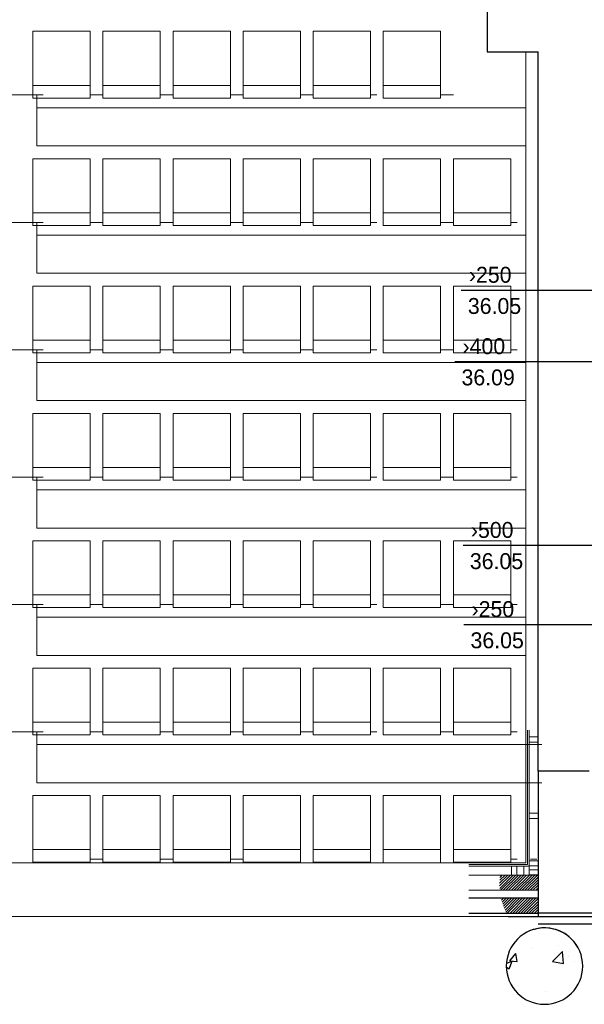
# Model space of a CAD drawing. Header units: millimetres. Extents: x 0 to 84060, y 0 to 52805.
# Tile 17 of 60: x 37014 to 41445, y 6191 to 13922. Entities that reach past the tile are written whole.
import ezdxf
from ezdxf.enums import TextEntityAlignment as Align

# ---------------------------------------------------------------- set-up
doc = ezdxf.new("R2010")
doc.units = ezdxf.units.MM
doc.header["$LTSCALE"] = 50
doc.header["$MEASUREMENT"] = 0
doc.linetypes.add('CENTRUMLINJE', pattern=[27, 20, -3, 1, -3])
doc.layers.get('0').update_dxf_attribs({"linetype": 'CONTINUOUS'})
for name, color, linetype in [('20601A200D001$0$A12-HEL2', 251, 'CONTINUOUS'), ('20601A200D001$0$A12-HEL4', 251, 'CONTINUOUS'), ('20601A200D001$0$A24-HEL1', 252, 'CONTINUOUS'), ('20601A200D001$0$A24-SKR1', 251, 'CONTINUOUS'), ('V061-', 1, 'CONTINUOUS'), ('xref', 7, 'CENTRUMLINJE')]:
    doc.layers.add(name, color=color, linetype=linetype)
doc.styles.add('FISO', font='fiso')

# ---------------------------------------------------------------- blocks, each defined once
blk = doc.blocks.new('*X352')
at = {"color": 0}
for p, q in [((65004.3, 7837.1), (65004.3, 7837.1)), ((65216.1, 7855.3), (65216.1, 7855.3)), ((64831.5, 7733), (64881, 7789.4)), ((64831.5, 7733), (64891.2, 7726.4)), ((64891.2, 7726.4), (64881, 7789.3)), ((65166.4, 7726.7), (65246, 7806.1)), ((65255, 7710.9), (65246, 7806.1)), ((65295.3, 7769.7), (65295.3, 7769.7)), ((64805.1, 7684.6), (64828.2, 7668.2)), ((64805.8, 7712.4), (64849.8, 7728.2)), ((64828.2, 7668.1), (64849.8, 7728.1)), ((65166.4, 7726.7), (65255, 7710.9)), ((65342.2, 7728.8), (65342.2, 7728.8)), ((65112.4, 7490.1), (65112.4, 7490.1))]:
    blk.add_line(p, q, dxfattribs=at)
blk = doc.blocks.new('20601A200D001')
at = {"layer": '20601A200D001$0$A12-HEL2', "color": 7, "linetype": 'Continuous', "lineweight": 0, "ltscale": 1000}
for points in [[(138977.15625, 13670.83887), (138977.15625, 7301.83887)], [(138977.15625, 7544.46191), (138977.15625, 7301.83887)], [(138977.15625, 7301.83887), (130186.89844, 7301.83887)], [(138977.15625, 7301.83887), (138799.1875, 7301.83887)], [(139101.25, 6880.83887), (129839.45312, 6880.83887)], [(139101.25, 6880.83887), (138837.82812, 6880.83887)]]:
    blk.add_lwpolyline(points, dxfattribs=at)
at = {"layer": '20601A200D001$0$A12-HEL4'}
for p, q in [((138673.15156, 14120.83904), (138673.15156, 13670.83904)), ((138673.15156, 13670.83904), (139073.15156, 13670.83904)), ((139073.15156, 8020.83904), (139073.15156, 13670.83904)), ((139473.15156, 8020.83904), (139073.15156, 8020.83904)), ((139073.15156, 8020.83904), (139073.15156, 6880.83904)), ((139073.15156, 7600.76961), (139073.15156, 6880.83904)), ((139073.15156, 6880.83904), (139587.96632, 6880.83904)), ((139073.15156, 6880.83904), (139727.07814, 6880.83904)), ((139073.15156, 6823.57851), (153748.15156, 6823.57851))]:
    blk.add_line(p, q, dxfattribs=at)
blk.add_lwpolyline([(138823.15156, 6490.83904, 1), (139423.15156, 6490.83904, 1)], format="xyb", close=True, dxfattribs=at)
blk.add_lwpolyline([(138823.15156, 6490.83904, 1), (139423.15156, 6490.83904, 1)], format="xyb", close=True, dxfattribs=at)
blk.add_lwpolyline([(139387.23988, 6633.16739, 0.4427726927), (138956.03703, 6739.98305, 0.4427726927)], format="xyb", dxfattribs=at)
blk.add_lwpolyline([(139387.23988, 6633.16739, 0.4427726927), (138956.03703, 6739.98305, 0.4427726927)], format="xyb", dxfattribs=at)
at = {"layer": '20601A200D001$0$A24-HEL1'}
for p, q in [((138528.13995, 7025.83904), (139073.15156, 7025.83904)), ((138528.13995, 6905.83904), (139073.15156, 6905.83904)), ((139740.40633, 6905.83904), (139073.15156, 6905.83904)), ((138837.83343, 6880.83904), (139073.15156, 6880.83904))]:
    blk.add_line(p, q, dxfattribs=at)
at = {"layer": '20601A200D001$0$A24-HEL1', "linetype": 'Continuous', "lineweight": 0, "ltscale": 1000}
for points in [[(135107.79688, 13305.83887), (135107.79688, 13830.83887)], [(135107.79688, 13830.83887), (135557.79688, 13830.83887)], [(135557.79688, 13305.83887), (135557.79688, 13830.83887)], [(135657.79688, 13305.83887), (135657.79688, 13830.83887)], [(135657.79688, 13830.83887), (136107.79688, 13830.83887)], [(136107.79688, 13305.83887), (136107.79688, 13830.83887)], [(136207.79688, 13305.83887), (136207.79688, 13830.83887)], [(136207.79688, 13830.83887), (136657.79688, 13830.83887)], [(136657.79688, 13305.83887), (136657.79688, 13830.83887)], [(136757.79688, 13305.83887), (136757.79688, 13830.83887)], [(136757.79688, 13830.83887), (137207.79688, 13830.83887)], [(137207.79688, 13305.83887), (137207.79688, 13830.83887)], [(137307.79688, 13305.83887), (137307.79688, 13830.83887)], [(137307.79688, 13830.83887), (137757.79688, 13830.83887)], [(137757.79688, 13305.83887), (137757.79688, 13830.83887)], [(137857.79688, 13305.83887), (137857.79688, 13830.83887)], [(137857.79688, 13830.83887), (138307.79688, 13830.83887)], [(138307.79688, 13305.83887), (138307.79688, 13830.83887)], [(135107.79688, 13405.83887), (135557.79688, 13405.83887)], [(135657.79688, 13405.83887), (136107.79688, 13405.83887)], [(136207.79688, 13405.83887), (136657.79688, 13405.83887)], [(136757.79688, 13405.83887), (137207.79688, 13405.83887)], [(137307.79688, 13405.83887), (137757.79688, 13405.83887)], [(137857.79688, 13405.83887), (138307.79688, 13405.83887)], [(135138.35938, 13330.83887), (134148.35938, 13330.83887)], [(135107.79688, 13305.83887), (135557.79688, 13305.83887)], [(135138.35938, 13030.83887), (135138.35938, 13330.83887)], [(135138.35938, 13330.83887), (135188.35938, 13330.83887)], [(135557.79688, 13330.83887), (135657.79688, 13330.83887)], [(135657.79688, 13305.83887), (136107.79688, 13305.83887)], [(136107.79688, 13330.83887), (136207.79688, 13330.83887)], [(136207.79688, 13305.83887), (136657.79688, 13305.83887)], [(136657.79688, 13330.83887), (136757.79688, 13330.83887)], [(136757.79688, 13305.83887), (137207.79688, 13305.83887)], [(137207.79688, 13330.83887), (137307.79688, 13330.83887)], [(137307.79688, 13305.83887), (137757.79688, 13305.83887)], [(137757.79688, 13330.83887), (137807.79688, 13330.83887)], [(137857.79688, 13305.83887), (138307.79688, 13305.83887)], [(138307.79688, 13330.83887), (138407.79688, 13330.83887)], [(135138.35938, 12930.83887), (135138.35938, 13230.83887)], [(135138.35938, 13230.83887), (138977.15625, 13230.83887)], [(135138.35938, 12930.83887), (138977.15625, 12930.83887)], [(135107.79688, 12305.83887), (135107.79688, 12830.83887)], [(135107.79688, 12830.83887), (135557.79688, 12830.83887)], [(135557.79688, 12305.83887), (135557.79688, 12830.83887)], [(135657.79688, 12305.83887), (135657.79688, 12830.83887)], [(135657.79688, 12830.83887), (136107.79688, 12830.83887)], [(136107.79688, 12305.83887), (136107.79688, 12830.83887)], [(136207.79688, 12305.83887), (136207.79688, 12830.83887)], [(136207.79688, 12830.83887), (136657.79688, 12830.83887)], [(136657.79688, 12305.83887), (136657.79688, 12830.83887)], [(136757.79688, 12305.83887), (136757.79688, 12830.83887)], [(136757.79688, 12830.83887), (137207.79688, 12830.83887)], [(137207.79688, 12305.83887), (137207.79688, 12830.83887)], [(137307.79688, 12305.83887), (137307.79688, 12830.83887)], [(137307.79688, 12830.83887), (137757.79688, 12830.83887)], [(137757.79688, 12305.83887), (137757.79688, 12830.83887)], [(137857.79688, 12305.83887), (137857.79688, 12830.83887)], [(137857.79688, 12830.83887), (138307.79688, 12830.83887)], [(138307.79688, 12305.83887), (138307.79688, 12830.83887)], [(138407.79688, 12830.83887), (138857.79688, 12830.83887)], [(138407.79688, 12305.83887), (138407.79688, 12830.83887)], [(138857.79688, 12305.83887), (138857.79688, 12830.83887)], [(135107.79688, 12405.83887), (135557.79688, 12405.83887)], [(135657.79688, 12405.83887), (136107.79688, 12405.83887)], [(136207.79688, 12405.83887), (136657.79688, 12405.83887)], [(136757.79688, 12405.83887), (137207.79688, 12405.83887)], [(137307.79688, 12405.83887), (137757.79688, 12405.83887)], [(137857.79688, 12405.83887), (138307.79688, 12405.83887)], [(138407.79688, 12405.83887), (138857.79688, 12405.83887)], [(135138.35938, 12330.83887), (134148.35938, 12330.83887)], [(135107.79688, 12305.83887), (135557.79688, 12305.83887)], [(135138.35938, 12030.83887), (135138.35938, 12330.83887)], [(135138.35938, 12330.83887), (135188.35938, 12330.83887)], [(135557.79688, 12330.83887), (135657.79688, 12330.83887)], [(135657.79688, 12305.83887), (136107.79688, 12305.83887)], [(136107.79688, 12330.83887), (136207.79688, 12330.83887)], [(136207.79688, 12305.83887), (136657.79688, 12305.83887)], [(136657.79688, 12330.83887), (136757.79688, 12330.83887)], [(136757.79688, 12305.83887), (137207.79688, 12305.83887)], [(137207.79688, 12330.83887), (137307.79688, 12330.83887)], [(137307.79688, 12305.83887), (137757.79688, 12305.83887)], [(137757.79688, 12330.83887), (137807.79688, 12330.83887)], [(137857.79688, 12305.83887), (138307.79688, 12305.83887)], [(138307.79688, 12330.83887), (138407.79688, 12330.83887)], [(138407.79688, 12305.83887), (138857.79688, 12305.83887)], [(138857.79688, 12330.83887), (138907.79688, 12330.83887)], [(135138.35938, 11930.83887), (135138.35938, 12230.83887)], [(135138.35938, 12230.83887), (138977.15625, 12230.83887)], [(135138.35938, 11930.83887), (138977.15625, 11930.83887)], [(135107.79688, 11305.83887), (135107.79688, 11830.83887)], [(135107.79688, 11830.83887), (135557.79688, 11830.83887)], [(135557.79688, 11305.83887), (135557.79688, 11830.83887)], [(135657.79688, 11305.83887), (135657.79688, 11830.83887)], [(135657.79688, 11830.83887), (136107.79688, 11830.83887)], [(136107.79688, 11305.83887), (136107.79688, 11830.83887)], [(136207.79688, 11305.83887), (136207.79688, 11830.83887)], [(136207.79688, 11830.83887), (136657.79688, 11830.83887)], [(136657.79688, 11305.83887), (136657.79688, 11830.83887)], [(136757.79688, 11305.83887), (136757.79688, 11830.83887)], [(136757.79688, 11830.83887), (137207.79688, 11830.83887)], [(137207.79688, 11305.83887), (137207.79688, 11830.83887)], [(137307.79688, 11305.83887), (137307.79688, 11830.83887)], [(137307.79688, 11830.83887), (137757.79688, 11830.83887)], [(137757.79688, 11305.83887), (137757.79688, 11830.83887)], [(137857.79688, 11305.83887), (137857.79688, 11830.83887)], [(137857.79688, 11830.83887), (138307.79688, 11830.83887)], [(138307.79688, 11305.83887), (138307.79688, 11830.83887)], [(138407.79688, 11830.83887), (138857.79688, 11830.83887)], [(138407.79688, 11305.83887), (138407.79688, 11830.83887)], [(138857.79688, 11305.83887), (138857.79688, 11830.83887)], [(135107.79688, 11405.83887), (135557.79688, 11405.83887)], [(135657.79688, 11405.83887), (136107.79688, 11405.83887)], [(136207.79688, 11405.83887), (136657.79688, 11405.83887)], [(136757.79688, 11405.83887), (137207.79688, 11405.83887)], [(137307.79688, 11405.83887), (137757.79688, 11405.83887)], [(137857.79688, 11405.83887), (138307.79688, 11405.83887)], [(138407.79688, 11405.83887), (138857.79688, 11405.83887)], [(135138.35938, 11330.83887), (134148.35938, 11330.83887)], [(135107.79688, 11305.83887), (135557.79688, 11305.83887)], [(135138.35938, 11030.83887), (135138.35938, 11330.83887)], [(135138.35938, 11330.83887), (135188.35938, 11330.83887)], [(135557.79688, 11330.83887), (135657.79688, 11330.83887)], [(135657.79688, 11305.83887), (136107.79688, 11305.83887)], [(136107.79688, 11330.83887), (136207.79688, 11330.83887)], [(136207.79688, 11305.83887), (136657.79688, 11305.83887)], [(136657.79688, 11330.83887), (136757.79688, 11330.83887)], [(136757.79688, 11305.83887), (137207.79688, 11305.83887)], [(137207.79688, 11330.83887), (137307.79688, 11330.83887)], [(137307.79688, 11305.83887), (137757.79688, 11305.83887)], [(137757.79688, 11330.83887), (137807.79688, 11330.83887)], [(137857.79688, 11305.83887), (138307.79688, 11305.83887)], [(138307.79688, 11330.83887), (138407.79688, 11330.83887)], [(138407.79688, 11305.83887), (138857.79688, 11305.83887)], [(138857.79688, 11330.83887), (138907.79688, 11330.83887)], [(135138.35938, 10930.83887), (135138.35938, 11230.83887)], [(135138.35938, 11230.83887), (138977.15625, 11230.83887)], [(135138.35938, 10930.83887), (138977.15625, 10930.83887)], [(135107.79688, 10305.83887), (135107.79688, 10830.83887)], [(135107.79688, 10830.83887), (135557.79688, 10830.83887)], [(135557.79688, 10305.83887), (135557.79688, 10830.83887)], [(135657.79688, 10305.83887), (135657.79688, 10830.83887)], [(135657.79688, 10830.83887), (136107.79688, 10830.83887)], [(136107.79688, 10305.83887), (136107.79688, 10830.83887)], [(136207.79688, 10305.83887), (136207.79688, 10830.83887)], [(136207.79688, 10830.83887), (136657.79688, 10830.83887)], [(136657.79688, 10305.83887), (136657.79688, 10830.83887)], [(136757.79688, 10305.83887), (136757.79688, 10830.83887)], [(136757.79688, 10830.83887), (137207.79688, 10830.83887)], [(137207.79688, 10305.83887), (137207.79688, 10830.83887)], [(137307.79688, 10305.83887), (137307.79688, 10830.83887)], [(137307.79688, 10830.83887), (137757.79688, 10830.83887)], [(137757.79688, 10305.83887), (137757.79688, 10830.83887)], [(137857.79688, 10305.83887), (137857.79688, 10830.83887)], [(137857.79688, 10830.83887), (138307.79688, 10830.83887)], [(138307.79688, 10305.83887), (138307.79688, 10830.83887)], [(138407.79688, 10830.83887), (138857.79688, 10830.83887)], [(138407.79688, 10305.83887), (138407.79688, 10830.83887)], [(138857.79688, 10305.83887), (138857.79688, 10830.83887)], [(135107.79688, 10405.83887), (135557.79688, 10405.83887)], [(135657.79688, 10405.83887), (136107.79688, 10405.83887)], [(136207.79688, 10405.83887), (136657.79688, 10405.83887)], [(136757.79688, 10405.83887), (137207.79688, 10405.83887)], [(137307.79688, 10405.83887), (137757.79688, 10405.83887)], [(137857.79688, 10405.83887), (138307.79688, 10405.83887)], [(138407.79688, 10405.83887), (138857.79688, 10405.83887)], [(135138.35938, 10330.83887), (134148.35938, 10330.83887)], [(135107.79688, 10305.83887), (135557.79688, 10305.83887)], [(135138.35938, 10030.83887), (135138.35938, 10330.83887)], [(135138.35938, 10330.83887), (135188.35938, 10330.83887)], [(135557.79688, 10330.83887), (135657.79688, 10330.83887)], [(135657.79688, 10305.83887), (136107.79688, 10305.83887)], [(136107.79688, 10330.83887), (136207.79688, 10330.83887)], [(136207.79688, 10305.83887), (136657.79688, 10305.83887)], [(136657.79688, 10330.83887), (136757.79688, 10330.83887)], [(136757.79688, 10305.83887), (137207.79688, 10305.83887)], [(137207.79688, 10330.83887), (137307.79688, 10330.83887)], [(137307.79688, 10305.83887), (137757.79688, 10305.83887)], [(137757.79688, 10330.83887), (137807.79688, 10330.83887)], [(137857.79688, 10305.83887), (138307.79688, 10305.83887)], [(138307.79688, 10330.83887), (138407.79688, 10330.83887)], [(138407.79688, 10305.83887), (138857.79688, 10305.83887)], [(138857.79688, 10330.83887), (138907.79688, 10330.83887)], [(135138.35938, 9930.83887), (135138.35938, 10230.83887)], [(135138.35938, 10230.83887), (138977.15625, 10230.83887)], [(135138.35938, 9930.83887), (138977.15625, 9930.83887)], [(135107.79688, 9305.83887), (135107.79688, 9830.83887)], [(135107.79688, 9830.83887), (135557.79688, 9830.83887)], [(135557.79688, 9305.83887), (135557.79688, 9830.83887)], [(135657.79688, 9305.83887), (135657.79688, 9830.83887)], [(135657.79688, 9830.83887), (136107.79688, 9830.83887)], [(136107.79688, 9305.83887), (136107.79688, 9830.83887)], [(136207.79688, 9305.83887), (136207.79688, 9830.83887)], [(136207.79688, 9830.83887), (136657.79688, 9830.83887)], [(136657.79688, 9305.83887), (136657.79688, 9830.83887)], [(136757.79688, 9305.83887), (136757.79688, 9830.83887)], [(136757.79688, 9830.83887), (137207.79688, 9830.83887)], [(137207.79688, 9305.83887), (137207.79688, 9830.83887)], [(137307.79688, 9305.83887), (137307.79688, 9830.83887)], [(137307.79688, 9830.83887), (137757.79688, 9830.83887)], [(137757.79688, 9305.83887), (137757.79688, 9830.83887)], [(137857.79688, 9305.83887), (137857.79688, 9830.83887)], [(137857.79688, 9830.83887), (138307.79688, 9830.83887)], [(138307.79688, 9305.83887), (138307.79688, 9830.83887)], [(138407.79688, 9830.83887), (138857.79688, 9830.83887)], [(138407.79688, 9305.83887), (138407.79688, 9830.83887)], [(138857.79688, 9305.83887), (138857.79688, 9830.83887)], [(135107.79688, 9405.83887), (135557.79688, 9405.83887)], [(135657.79688, 9405.83887), (136107.79688, 9405.83887)], [(136207.79688, 9405.83887), (136657.79688, 9405.83887)], [(136757.79688, 9405.83887), (137207.79688, 9405.83887)], [(137307.79688, 9405.83887), (137757.79688, 9405.83887)], [(137857.79688, 9405.83887), (138307.79688, 9405.83887)], [(138407.79688, 9405.83887), (138857.79688, 9405.83887)], [(135138.35938, 9330.83887), (134148.35938, 9330.83887)], [(135107.79688, 9305.83887), (135557.79688, 9305.83887)], [(135138.35938, 9030.83887), (135138.35938, 9330.83887)], [(135138.35938, 9330.83887), (135188.35938, 9330.83887)], [(135557.79688, 9330.83887), (135657.79688, 9330.83887)], [(135657.79688, 9305.83887), (136107.79688, 9305.83887)], [(136107.79688, 9330.83887), (136207.79688, 9330.83887)], [(136207.79688, 9305.83887), (136657.79688, 9305.83887)], [(136657.79688, 9330.83887), (136757.79688, 9330.83887)], [(136757.79688, 9305.83887), (137207.79688, 9305.83887)], [(137207.79688, 9330.83887), (137307.79688, 9330.83887)], [(137307.79688, 9305.83887), (137757.79688, 9305.83887)], [(137757.79688, 9330.83887), (137807.79688, 9330.83887)], [(137857.79688, 9305.83887), (138307.79688, 9305.83887)], [(138307.79688, 9330.83887), (138407.79688, 9330.83887)], [(138407.79688, 9305.83887), (138857.79688, 9305.83887)], [(138857.79688, 9330.83887), (138907.79688, 9330.83887)], [(135138.35938, 8930.83887), (135138.35938, 9230.83887)], [(135138.35938, 9230.83887), (138977.15625, 9230.83887)], [(135138.35938, 8930.83887), (138977.15625, 8930.83887)], [(135107.79688, 8305.83887), (135107.79688, 8830.83887)], [(135107.79688, 8830.83887), (135557.79688, 8830.83887)], [(135557.79688, 8305.83887), (135557.79688, 8830.83887)], [(135657.79688, 8305.83887), (135657.79688, 8830.83887)], [(135657.79688, 8830.83887), (136107.79688, 8830.83887)], [(136107.79688, 8305.83887), (136107.79688, 8830.83887)], [(136207.79688, 8305.83887), (136207.79688, 8830.83887)], [(136207.79688, 8830.83887), (136657.79688, 8830.83887)], [(136657.79688, 8305.83887), (136657.79688, 8830.83887)], [(136757.79688, 8305.83887), (136757.79688, 8830.83887)], [(136757.79688, 8830.83887), (137207.79688, 8830.83887)], [(137207.79688, 8305.83887), (137207.79688, 8830.83887)], [(137307.79688, 8305.83887), (137307.79688, 8830.83887)], [(137307.79688, 8830.83887), (137757.79688, 8830.83887)], [(137757.79688, 8305.83887), (137757.79688, 8830.83887)], [(137857.79688, 8305.83887), (137857.79688, 8830.83887)], [(137857.79688, 8830.83887), (138307.79688, 8830.83887)], [(138307.79688, 8305.83887), (138307.79688, 8830.83887)], [(138407.79688, 8830.83887), (138857.79688, 8830.83887)], [(138407.79688, 8305.83887), (138407.79688, 8830.83887)], [(138857.79688, 8305.83887), (138857.79688, 8830.83887)], [(135107.79688, 8405.83887), (135557.79688, 8405.83887)], [(135657.79688, 8405.83887), (136107.79688, 8405.83887)], [(136207.79688, 8405.83887), (136657.79688, 8405.83887)], [(136757.79688, 8405.83887), (137207.79688, 8405.83887)], [(137307.79688, 8405.83887), (137757.79688, 8405.83887)], [(137857.79688, 8405.83887), (138307.79688, 8405.83887)], [(138407.79688, 8405.83887), (138857.79688, 8405.83887)], [(135138.35938, 8330.83887), (134148.35938, 8330.83887)], [(135107.79688, 8305.83887), (135557.79688, 8305.83887)], [(135138.35938, 8030.83887), (135138.35938, 8330.83887)], [(135138.35938, 8330.83887), (135188.35938, 8330.83887)], [(135557.79688, 8330.83887), (135657.79688, 8330.83887)], [(135657.79688, 8305.83887), (136107.79688, 8305.83887)], [(136107.79688, 8330.83887), (136207.79688, 8330.83887)], [(136207.79688, 8305.83887), (136657.79688, 8305.83887)], [(136657.79688, 8330.83887), (136757.79688, 8330.83887)], [(136757.79688, 8305.83887), (137207.79688, 8305.83887)], [(137207.79688, 8330.83887), (137307.79688, 8330.83887)], [(137307.79688, 8305.83887), (137757.79688, 8305.83887)], [(137757.79688, 8330.83887), (137807.79688, 8330.83887)], [(137857.79688, 8305.83887), (138307.79688, 8305.83887)], [(138307.79688, 8330.83887), (138407.79688, 8330.83887)], [(138407.79688, 8305.83887), (138857.79688, 8305.83887)], [(138857.79688, 8330.83887), (138907.79688, 8330.83887)], [(138977.15625, 8342.56641), (138977.15625, 7483.21777)], [(138990.15625, 8342.56641), (138990.15625, 7483.21777)], [(139003.15625, 8342.56641), (139003.15625, 7483.21777)], [(135138.35938, 7930.83887), (135138.35938, 8230.83887)], [(135138.35938, 8230.83887), (139101.25, 8230.83887)], [(135138.35938, 7930.83887), (139101.25, 7930.83887)], [(135107.79688, 7305.83887), (135107.79688, 7830.83887)], [(135107.79688, 7830.83887), (135557.79688, 7830.83887)], [(135557.79688, 7305.83887), (135557.79688, 7830.83887)], [(135657.79688, 7305.83887), (135657.79688, 7830.83887)], [(135657.79688, 7830.83887), (136107.79688, 7830.83887)], [(136107.79688, 7305.83887), (136107.79688, 7830.83887)], [(136207.79688, 7305.83887), (136207.79688, 7830.83887)], [(136207.79688, 7830.83887), (136657.79688, 7830.83887)], [(136657.79688, 7305.83887), (136657.79688, 7830.83887)], [(136757.79688, 7305.83887), (136757.79688, 7830.83887)], [(136757.79688, 7830.83887), (137207.79688, 7830.83887)], [(137207.79688, 7305.83887), (137207.79688, 7830.83887)], [(137307.79688, 7305.83887), (137307.79688, 7830.83887)], [(137307.79688, 7830.83887), (137757.79688, 7830.83887)], [(137757.79688, 7305.83887), (137757.79688, 7830.83887)], [(137857.79688, 7305.83887), (137857.79688, 7830.83887)], [(137857.79688, 7830.83887), (138307.79688, 7830.83887)], [(138307.79688, 7305.83887), (138307.79688, 7830.83887)], [(138407.79688, 7830.83887), (138857.79688, 7830.83887)], [(138407.79688, 7305.83887), (138407.79688, 7830.83887)], [(138857.79688, 7305.83887), (138857.79688, 7830.83887)], [(138977.15625, 7544.46191), (138977.15625, 7483.21777)], [(138990.15625, 7553.81738), (138990.15625, 7288.83887)], [(139003.15625, 7562.57471), (139003.15625, 7275.83887)], [(135107.79688, 7405.83887), (135557.79688, 7405.83887)], [(135657.79688, 7405.83887), (136107.79688, 7405.83887)], [(136207.79688, 7405.83887), (136657.79688, 7405.83887)], [(136757.79688, 7405.83887), (137207.79688, 7405.83887)], [(137307.79688, 7405.83887), (137757.79688, 7405.83887)], [(137857.79688, 7405.83887), (138307.79688, 7405.83887)], [(138407.79688, 7405.83887), (138857.79688, 7405.83887)], [(138849.07812, 7405.83887), (138857.79688, 7405.83887)], [(135107.79688, 7305.83887), (135557.79688, 7305.83887)], [(135557.79688, 7330.83887), (135657.79688, 7330.83887)], [(135657.79688, 7305.83887), (136107.79688, 7305.83887)], [(136107.79688, 7330.83887), (136207.79688, 7330.83887)], [(136207.79688, 7305.83887), (136657.79688, 7305.83887)], [(136657.79688, 7330.83887), (136757.79688, 7330.83887)], [(136757.79688, 7305.83887), (137207.79688, 7305.83887)], [(137307.79688, 7305.83887), (137757.79688, 7305.83887)], [(138407.79688, 7305.83887), (138857.79688, 7305.83887)], [(138528.14062, 7288.83887), (138990.15625, 7288.83887)], [(138528.14062, 7275.83887), (139003.15625, 7275.83887)], [(138857.79688, 7330.83887), (138907.79688, 7330.83887)], [(139062.09375, 7330.83887), (139012.09375, 7330.83887)], [(138528.14062, 7205.83887), (139073.15625, 7205.83887)], [(138528.14062, 7085.83887), (139073.15625, 7085.83887)]]:
    blk.add_lwpolyline(points, dxfattribs=at)
for points in [[(139003.15625, 8291.45703), (139003.15625, 8250.20605), (139073.15625, 8250.20605), (139073.15625, 8291.45703)], [(139003.15625, 7691.45703), (139003.15625, 7650.20605), (139073.15625, 7650.20605), (139073.15625, 7691.45703)], [(138864.90625, 7275.83887), (138906.15625, 7275.83887), (138906.15625, 7205.83887), (138864.90625, 7205.83887)], [(138961.32812, 7275.83887), (139002.57812, 7275.83887), (139002.57812, 7205.83887), (138961.32812, 7205.83887)], [(139003.15625, 7318.2915), (139003.15625, 7277.04053), (139073.15625, 7277.04053), (139073.15625, 7318.2915)], [(139003.15625, 7247.56055), (139003.15625, 7206.30957), (139073.15625, 7206.30957), (139073.15625, 7247.56055)]]:
    blk.add_lwpolyline(points, close=True, dxfattribs=at)
at = {"layer": '20601A200D001$0$A24-SKR1'}
for p, q in [((138770.91809, 7142.56147), (138834.19566, 7205.83904)), ((138770.99814, 7121.42832), (138855.40886, 7205.83904)), ((138771.7667, 7164.62329), (138812.98246, 7205.83904)), ((138771.89888, 7101.11586), (138876.62207, 7205.83904)), ((138773.68422, 7187.75401), (138791.76925, 7205.83904)), ((138777.83527, 7085.83904), (138897.83527, 7205.83904)), ((138799.04847, 7085.83904), (138919.04847, 7205.83904)), ((138820.26168, 7085.83904), (138940.26168, 7205.83904)), ((138841.47488, 7085.83904), (138961.47488, 7205.83904)), ((138862.68808, 7085.83904), (138982.68808, 7205.83904)), ((138883.90129, 7085.83904), (139003.90129, 7205.83904)), ((138905.11449, 7085.83904), (139025.11449, 7205.83904)), ((138926.32769, 7085.83904), (139046.32769, 7205.83904)), ((138947.5409, 7085.83904), (139067.5409, 7205.83904)), ((138968.7541, 7085.83904), (139073.15156, 7190.2365)), ((138989.9673, 7085.83904), (139073.15156, 7169.02329)), ((139011.18051, 7085.83904), (139073.15156, 7147.81009)), ((139032.39371, 7085.83904), (139073.15156, 7126.59689)), ((139053.60691, 7085.83904), (139073.15156, 7105.38368)), ((138786.23629, 7009.38725), (138802.68808, 7025.83904)), ((138790.73369, 6992.67144), (138823.90129, 7025.83904)), ((138795.69584, 6976.42039), (138845.11449, 7025.83904)), ((138801.0987, 6960.61005), (138866.32769, 7025.83904)), ((138806.92156, 6945.2197), (138887.5409, 7025.83904)), ((138813.1465, 6930.23144), (138908.7541, 7025.83904)), ((138819.758, 6915.62974), (138929.9673, 7025.83904)), ((138831.18051, 6905.83904), (138951.18051, 7025.83904)), ((138852.39371, 6905.83904), (138972.39371, 7025.83904)), ((138873.60691, 6905.83904), (138993.60691, 7025.83904)), ((138894.82012, 6905.83904), (139014.82012, 7025.83904)), ((138916.03332, 6905.83904), (139036.03332, 7025.83904)), ((138937.24653, 6905.83904), (139057.24653, 7025.83904)), ((138958.45973, 6905.83904), (139073.15156, 7020.53087)), ((138979.67293, 6905.83904), (139073.15156, 6999.31767)), ((139000.88614, 6905.83904), (139073.15156, 6978.10446)), ((139022.09934, 6905.83904), (139073.15156, 6956.89126)), ((139043.31254, 6905.83904), (139073.15156, 6935.67806)), ((139064.52575, 6905.83904), (139073.15156, 6914.46485))]:
    blk.add_line(p, q, dxfattribs=at)
at = {"layer": '20601A200D001$0$A24-HEL1', "linetype": 'Continuous'}
blk.add_blockref('*X352', (74018.15156, -1199.74184), dxfattribs=at)

msp = doc.modelspace()

# ---------------------------------------------------------------- linework, layer by layer
at = {"layer": 'V061-'}
for p, q in [((40974.1, 11796.6), (40477.9, 11796.6)), ((41669.7, 11796.6), (40974.1, 11796.6)), ((40924.2, 11235.9), (40428, 11235.9)), ((41619.9, 11235.9), (40924.2, 11235.9)), ((40989.7, 9793.1), (40493.4, 9793.1)), ((41685.3, 9793.1), (40989.7, 9793.1)), ((40994.9, 9171.5), (40498.7, 9171.5)), ((41690.6, 9171.5), (40994.9, 9171.5))]:
    msp.add_line(p, q, dxfattribs=at)

# ---------------------------------------------------------------- block references
at = {"layer": 'xref'}
msp.add_blockref('20601A200D001', (-97990.7, 0), dxfattribs=at)

# ---------------------------------------------------------------- texts
at = {"layer": 'V061-', "color": 1, "style": 'FISO'}
for s, p in [('›250', (40873.5, 11856.6)), ('36.05', (40949.1, 11611.6)), ('›400', (40823.6, 11295.9)), ('36.09', (40899.2, 11050.9)), ('›500', (40889, 9853.1)), ('36.05', (40964.7, 9608.1)), ('›250', (40894.3, 9231.5)), ('36.05', (40969.9, 8986.5))]:
    msp.add_text(s, height=125, dxfattribs=at).set_placement(p, align=Align.RIGHT)

doc.saveas('drawing.dxf')
